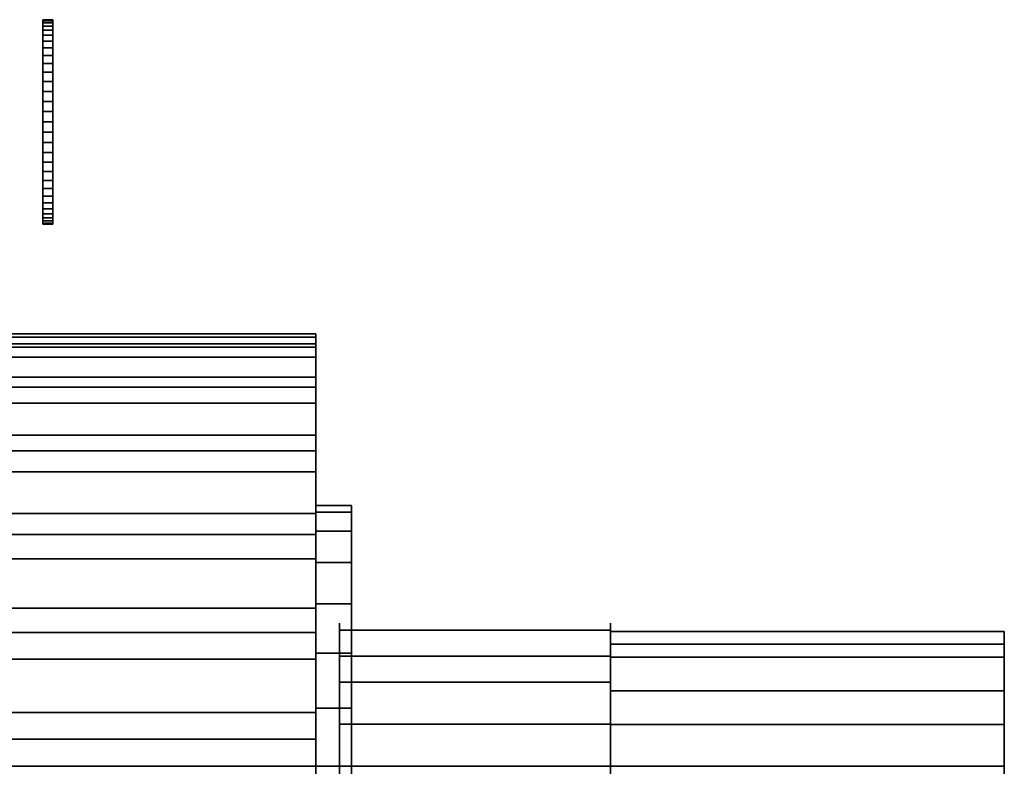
# Model space of a CAD drawing. Header units: inches. Extents: x -172 to 2825, y -1500 to 2400.
# Tile 47 of 47: x 1863 to 2825, y 1050 to 1780. Entities that reach past the tile are written whole.
import ezdxf

# ---------------------------------------------------------------- set-up
doc = ezdxf.new("R2010")
doc.units = ezdxf.units.IN
doc.layers.add('1', color=7, linetype='Continuous')

# ---------------------------------------------------------------- blocks, each defined once
blk = doc.blocks.new('UG_SURFACE_142')
at = {"layer": '1', "color": 160}
for points in [[(-158.989906, 172.961459, -24.049468), (-110.640354, 203.341499, -24.049468), (-56.74284, 222.201049, -24.049468), (248.606622, 30.33727, -24.049468)], [(248.606622, 30.33727, -24.049468), (-56.74284, 222.201049, -24.049468), (0, 228.594437, -24.049468), (56.74284, 222.201049, -24.049468)], [(248.606622, 30.33727, -24.049468), (56.74284, 222.201049, -24.049468), (110.640354, 203.341499, -24.049468)], [(110.640354, 203.341499, -24.049468), (158.989906, 172.961459, -24.049468), (199.367031, 132.584333, -24.049468)], [(199.367031, 132.584333, -24.049468), (229.747057, 84.234789, -24.049468), (248.606622, 30.33727, -24.049468), (110.640354, 203.341499, -24.049468)], [(248.606622, 30.33727, -24.049468), (-199.367031, 132.584333, -24.049468), (-158.989906, 172.961459, -24.049468)], [(248.606622, 30.33727, -24.049468), (-229.747057, 84.234789, -24.049468), (-199.367031, 132.584333, -24.049468)], [(248.606622, 30.33727, -24.049468), (-248.606622, 30.33727, -24.049468), (-229.747057, 84.234789, -24.049468)], [(248.606622, 30.33727, -24.049468), (-248.606622, -83.148405, -24.049468), (-254.999995, -26.405567, -24.049468), (-248.606622, 30.33727, -24.049468)], [(-248.606622, -83.148405, -24.049468), (248.606622, 30.33727, -24.049468), (254.999995, -26.405567, -24.049468), (248.606622, -83.148405, -24.049468)], [(-248.606622, -83.148405, -24.049468), (-110.640354, -256.15263, -24.049468), (-158.989906, -225.772589, -24.049468), (-199.367031, -185.395464, -24.049468)], [(-248.606622, -83.148405, -24.049468), (0, -281.405568, -24.049468), (-56.74284, -275.012195, -24.049468), (-110.640354, -256.15263, -24.049468)], [(-248.606622, -83.148405, -24.049468), (158.989906, -225.772589, -24.049468), (110.640354, -256.15263, -24.049468), (56.74284, -275.012195, -24.049468)], [(-248.606622, -83.148405, -24.049468), (248.606622, -83.148405, -24.049468), (229.747057, -137.04592, -24.049468)], [(56.74284, -275.012195, -24.049468), (0, -281.405568, -24.049468), (-248.606622, -83.148405, -24.049468)], [(229.747057, -137.04592, -24.049468), (199.367031, -185.395464, -24.049468), (158.989906, -225.772589, -24.049468), (-248.606622, -83.148405, -24.049468)], [(-199.367031, -185.395464, -24.049468), (-229.747057, -137.04592, -24.049468), (-248.606622, -83.148405, -24.049468)]]:
    blk.add_3dface(points, dxfattribs=at)
blk = doc.blocks.new('UG_SURFACE_143')
at = {"layer": '1', "color": 160}
for points in [[(-110.640354, 203.341499, -24.049468), (-110.640354, 203.341499, 10.950531), (-56.74284, 222.201049, 10.950531), (-56.74284, 222.201049, -24.049468)], [(-56.74284, 222.201049, -24.049468), (-56.74284, 222.201049, 10.950531), (0, 228.594437, 10.950531), (0, 228.594437, -24.049468)], [(0, 228.594437, -24.049468), (0, 228.594437, 10.950531), (56.74284, 222.201049, 10.950531), (56.74284, 222.201049, -24.049468)], [(56.74284, 222.201049, -24.049468), (56.74284, 222.201049, 10.950531), (110.640354, 203.341499, 10.950531), (110.640354, 203.341499, -24.049468)], [(-158.989906, 172.961459, -24.049468), (-158.989906, 172.961459, 10.950531), (-110.640354, 203.341499, 10.950531), (-110.640354, 203.341499, -24.049468)], [(110.640354, 203.341499, -24.049468), (110.640354, 203.341499, 10.950531), (158.989906, 172.961459, 10.950531), (158.989906, 172.961459, -24.049468)], [(-199.367031, 132.584333, -24.049468), (-199.367031, 132.584333, 10.950531), (-158.989906, 172.961459, 10.950531), (-158.989906, 172.961459, -24.049468)], [(158.989906, 172.961459, -24.049468), (158.989906, 172.961459, 10.950531), (199.367031, 132.584333, 10.950531), (199.367031, 132.584333, -24.049468)], [(-229.747057, 84.234789, -24.049468), (-229.747057, 84.234789, 10.950531), (-199.367031, 132.584333, 10.950531), (-199.367031, 132.584333, -24.049468)], [(199.367031, 132.584333, -24.049468), (199.367031, 132.584333, 10.950531), (229.747057, 84.234789, 10.950531), (229.747057, 84.234789, -24.049468)], [(-248.606622, 30.33727, -24.049468), (-248.606622, 30.33727, 10.950531), (-229.747057, 84.234789, 10.950531), (-229.747057, 84.234789, -24.049468)], [(229.747057, 84.234789, -24.049468), (229.747057, 84.234789, 10.950531), (248.606622, 30.33727, 10.950531), (248.606622, 30.33727, -24.049468)], [(-254.999995, -26.405567, -24.049468), (-254.999995, -26.405567, 10.950531), (-248.606622, 30.33727, 10.950531), (-248.606622, 30.33727, -24.049468)], [(248.606622, 30.33727, -24.049468), (248.606622, 30.33727, 10.950531), (254.999995, -26.405567, 10.950531), (254.999995, -26.405567, -24.049468)], [(-248.606622, -83.148405, -24.049468), (-248.606622, -83.148405, 10.950531), (-254.999995, -26.405567, 10.950531), (-254.999995, -26.405567, -24.049468)], [(254.999995, -26.405567, -24.049468), (254.999995, -26.405567, 10.950531), (248.606622, -83.148405, 10.950531), (248.606622, -83.148405, -24.049468)], [(-229.747057, -137.04592, -24.049468), (-229.747057, -137.04592, 10.950531), (-248.606622, -83.148405, 10.950531), (-248.606622, -83.148405, -24.049468)], [(248.606622, -83.148405, -24.049468), (248.606622, -83.148405, 10.950531), (229.747057, -137.04592, 10.950531), (229.747057, -137.04592, -24.049468)], [(-199.367031, -185.395464, -24.049468), (-199.367031, -185.395464, 10.950531), (-229.747057, -137.04592, 10.950531), (-229.747057, -137.04592, -24.049468)], [(229.747057, -137.04592, -24.049468), (229.747057, -137.04592, 10.950531), (199.367031, -185.395464, 10.950531), (199.367031, -185.395464, -24.049468)], [(-158.989906, -225.772589, -24.049468), (-158.989906, -225.772589, 10.950531), (-199.367031, -185.395464, 10.950531), (-199.367031, -185.395464, -24.049468)], [(199.367031, -185.395464, -24.049468), (199.367031, -185.395464, 10.950531), (158.989906, -225.772589, 10.950531), (158.989906, -225.772589, -24.049468)], [(-110.640354, -256.15263, -24.049468), (-110.640354, -256.15263, 10.950531), (-158.989906, -225.772589, 10.950531), (-158.989906, -225.772589, -24.049468)], [(158.989906, -225.772589, -24.049468), (158.989906, -225.772589, 10.950531), (110.640354, -256.15263, 10.950531), (110.640354, -256.15263, -24.049468)], [(-56.74284, -275.012195, -24.049468), (-56.74284, -275.012195, 10.950531), (-110.640354, -256.15263, 10.950531), (-110.640354, -256.15263, -24.049468)], [(110.640354, -256.15263, -24.049468), (110.640354, -256.15263, 10.950531), (56.74284, -275.012195, 10.950531), (56.74284, -275.012195, -24.049468)], [(0, -281.405568, -24.049468), (0, -281.405568, 10.950531), (-56.74284, -275.012195, 10.950531), (-56.74284, -275.012195, -24.049468)], [(56.74284, -275.012195, -24.049468), (56.74284, -275.012195, 10.950531), (0, -281.405568, 10.950531), (0, -281.405568, -24.049468)]]:
    blk.add_3dface(points, dxfattribs=at)
blk = doc.blocks.new('UG_SURFACE_144')
at = {"layer": '1', "color": 160}
for points in [[(-56.74284, 222.201049, 10.950531), (-110.640354, 203.341499, 10.950531), (-158.989906, 172.961459, 10.950531), (248.606622, 30.33727, 10.950531)], [(248.606622, 30.33727, 10.950531), (56.74284, 222.201049, 10.950531), (0, 228.594437, 10.950531), (-56.74284, 222.201049, 10.950531)], [(110.640354, 203.341499, 10.950531), (56.74284, 222.201049, 10.950531), (248.606622, 30.33727, 10.950531)], [(110.640354, 203.341499, 10.950531), (248.606622, 30.33727, 10.950531), (229.747057, 84.234789, 10.950531)], [(229.747057, 84.234789, 10.950531), (199.367031, 132.584333, 10.950531), (158.989906, 172.961459, 10.950531), (110.640354, 203.341499, 10.950531)], [(158.989906, -225.772589, 10.950531), (-158.989906, 172.961459, 10.950531), (-199.367031, 132.584333, 10.950531)], [(-158.989906, 172.961459, 10.950531), (229.747057, -137.04592, 10.950531), (248.606622, -83.148405, 10.950531)], [(-158.989906, 172.961459, 10.950531), (158.989906, -225.772589, 10.950531), (199.367031, -185.395464, 10.950531), (229.747057, -137.04592, 10.950531)], [(248.606622, -83.148405, 10.950531), (254.999995, -26.405567, 10.950531), (248.606622, 30.33727, 10.950531), (-158.989906, 172.961459, 10.950531)], [(-199.367031, 132.584333, 10.950531), (-229.747057, 84.234789, 10.950531), (-248.606622, 30.33727, 10.950531), (158.989906, -225.772589, 10.950531)], [(158.989906, -225.772589, 10.950531), (-248.606622, 30.33727, 10.950531), (-254.999995, -26.405567, 10.950531), (-248.606622, -83.148405, 10.950531)], [(-248.606622, -83.148405, 10.950531), (-56.74284, -275.012195, 10.950531), (0, -281.405568, 10.950531), (56.74284, -275.012195, 10.950531)], [(-56.74284, -275.012195, 10.950531), (-248.606622, -83.148405, 10.950531), (-229.747057, -137.04592, 10.950531), (-199.367031, -185.395464, 10.950531)], [(56.74284, -275.012195, 10.950531), (110.640354, -256.15263, 10.950531), (158.989906, -225.772589, 10.950531), (-248.606622, -83.148405, 10.950531)], [(-199.367031, -185.395464, 10.950531), (-158.989906, -225.772589, 10.950531), (-110.640354, -256.15263, 10.950531), (-56.74284, -275.012195, 10.950531)]]:
    blk.add_3dface(points, dxfattribs=at)
blk = doc.blocks.new('3G_120092F_TCG_2224_3G_120_R39')
at = {"layer": '1', "color": 160, "extrusion": (4.50778e-32, 2.99325e-16, -1)}
for centre in [(0, -26.405567, 24.049469), (0, -26.405567, -10.950531)]:
    blk.add_circle(centre, 255, dxfattribs=at)
for name in ['UG_SURFACE_142', 'UG_SURFACE_143', 'UG_SURFACE_144']:
    blk.add_blockref(name, (0, 0))
blk = doc.blocks.new('UG_SURFACE_156')
at = {"layer": '1', "color": 252}
for points in [[(-327.597827, -24.729578, 40.7492), (-327.597827, -48.681356, 73.715992), (57.402082, -48.681356, 73.715992), (57.402082, -24.729578, 40.7492)], [(57.402082, -24.729578, -40.7492), (57.402082, -48.681356, -73.715992), (-327.597827, -48.681356, -73.715992), (-327.597827, -24.729578, -40.7492)], [(-327.597827, -24.729578, -40.7492), (-327.597827, -24.729578), (57.402082, -24.729578), (57.402082, -24.729578, -40.7492)], [(57.402082, -24.729578, 40.7492), (57.402082, -24.729578), (-327.597827, -24.729578), (-327.597827, -24.729578, 40.7492)], [(-327.597827, -72.633132, -106.682792), (-327.597827, -48.681356, -73.715992), (57.402082, -48.681356, -73.715992), (57.402082, -72.633132, -106.682792)], [(57.402082, -72.633132, 106.682792), (57.402082, -48.681356, 73.715992), (-327.597827, -48.681356, 73.715992), (-327.597827, -72.633132, 106.682792)], [(-327.597827, -72.633132, 106.682792), (-327.597827, -111.387931, 119.274989), (57.402082, -111.387931, 119.274989), (57.402082, -72.633132, 106.682792)], [(57.402082, -72.633132, -106.682792), (57.402082, -111.387931, -119.274989), (-327.597827, -111.387931, -119.274989), (-327.597827, -72.633132, -106.682792)], [(-327.597827, -150.142714, -131.867185), (-327.597827, -111.387931, -119.274989), (57.402082, -111.387931, -119.274989), (57.402082, -150.142714, -131.867185)], [(57.402082, -150.142714, 131.867185), (57.402082, -111.387931, 119.274989), (-327.597827, -111.387931, 119.274989), (-327.597827, -150.142714, 131.867185)], [(-327.597827, -150.142714, 131.867185), (-327.597827, -188.897505, 119.274989), (57.402082, -188.897505, 119.274989), (57.402082, -150.142714, 131.867185)], [(57.402082, -150.142714, -131.867185), (57.402082, -188.897505, -119.274989), (-327.597827, -188.897505, -119.274989), (-327.597827, -150.142714, -131.867185)], [(-327.597827, -227.652311, -106.682792), (-327.597827, -188.897505, -119.274989), (57.402082, -188.897505, -119.274989), (57.402082, -227.652311, -106.682792)], [(57.402082, -227.652311, 106.682792), (57.402082, -188.897505, 119.274989), (-327.597827, -188.897505, 119.274989), (-327.597827, -227.652311, 106.682792)], [(-327.597827, -227.652311, 106.682792), (-327.597827, -251.60408, 73.715992), (57.402082, -251.60408, 73.715992), (57.402082, -227.652311, 106.682792)], [(57.402082, -227.652311, -106.682792), (57.402082, -251.60408, -73.715992), (-327.597827, -251.60408, -73.715992), (-327.597827, -227.652311, -106.682792)], [(-327.597827, -275.555849, -40.7492), (-327.597827, -251.60408, -73.715992), (57.402082, -251.60408, -73.715992), (57.402082, -275.555849, -40.7492)], [(57.402082, -275.555849, 40.7492), (57.402082, -251.60408, 73.715992), (-327.597827, -251.60408, 73.715992), (-327.597827, -275.555849, 40.7492)], [(-327.597827, -275.555849, 40.7492), (-327.597827, -275.555849), (57.402082, -275.555849), (57.402082, -275.555849, 40.7492)], [(57.402082, -275.555849, -40.7492), (57.402082, -275.555849), (-327.597827, -275.555849), (-327.597827, -275.555849, -40.7492)]]:
    blk.add_3dface(points, dxfattribs=at)
blk = doc.blocks.new('UG_SURFACE_157')
at = {"layer": '1', "color": 252}
for points in [[(57.402082, -227.652311, 106.682792), (57.402082, -24.729578, -40.7492), (57.402082, -24.729578, 40.7492)], [(57.402082, -227.652311, 106.682792), (57.402082, -72.633132, -106.682792), (57.402082, -24.729578, -40.7492)], [(57.402082, -24.729578, 40.7492), (57.402082, -72.633132, 106.682792), (57.402082, -150.142714, 131.867185), (57.402082, -227.652311, 106.682792)], [(57.402082, -72.633132, -106.682792), (57.402082, -275.555849, 40.7492), (57.402082, -275.555849, -40.7492)], [(57.402082, -72.633132, -106.682792), (57.402082, -227.652311, 106.682792), (57.402082, -275.555849, 40.7492)], [(57.402082, -275.555849, -40.7492), (57.402082, -227.652311, -106.682792), (57.402082, -150.142714, -131.867185), (57.402082, -72.633132, -106.682792)]]:
    blk.add_3dface(points, dxfattribs=at)
blk = doc.blocks.new('UG_SURFACE_158')
at = {"layer": '1', "color": 252}
for points in [[(-327.597886, -193.405092, 133.14791), (-327.597886, -106.880337, -133.14791), (-327.597886, -36.88034, -82.289934), (-327.597886, -10.142719)], [(-327.597886, -10.142719), (-327.597886, -36.88034, 82.289934), (-327.597886, -106.880337, 133.14791), (-327.597886, -193.405092, 133.14791)], [(-327.597886, -106.880337, -133.14791), (-327.597886, -193.405092, 133.14791), (-327.597886, -263.405085, 82.289934), (-327.597886, -290.142715)], [(-327.597886, -290.142715), (-327.597886, -263.405085, -82.289934), (-327.597886, -193.405092, -133.14791), (-327.597886, -106.880337, -133.14791)]]:
    blk.add_3dface(points, dxfattribs=at)
blk = doc.blocks.new('UG_SURFACE_159')
at = {"layer": '1', "color": 252}
for points in [[(-592.597902, -193.405092, 133.14791), (-592.597902, -106.880337, 133.14791), (-592.597902, -36.88034, 82.289934), (-592.597902, -10.142719)], [(-592.597902, -10.142719), (-592.597902, -36.88034, -82.289934), (-592.597902, -106.880337, -133.14791), (-592.597902, -193.405092, 133.14791)], [(-592.597902, -106.880337, -133.14791), (-592.597902, -193.405092, -133.14791), (-592.597902, -263.405085, -82.289934), (-592.597902, -290.142715)], [(-592.597902, -290.142715), (-592.597902, -263.405085, 82.289934), (-592.597902, -193.405092, 133.14791), (-592.597902, -106.880337, -133.14791)]]:
    blk.add_3dface(points, dxfattribs=at)
blk = doc.blocks.new('UG_SURFACE_160')
at = {"layer": '1', "color": 252}
for points in [[(-327.597827, -275.555849, -40.7492), (-327.597827, -24.729578, -40.7492), (-327.597827, -72.633132, -106.682792)], [(-327.597827, -24.729578, 40.7492), (-327.597827, -275.555849, -40.7492), (-327.597827, -275.555849, 40.7492)], [(-327.597827, -275.555849, -40.7492), (-327.597827, -24.729578, 40.7492), (-327.597827, -24.729578, -40.7492)], [(-327.597827, -150.142714, 131.867185), (-327.597827, -72.633132, 106.682792), (-327.597827, -24.729578, 40.7492), (-327.597827, -275.555849, 40.7492)], [(-327.597827, -72.633132, -106.682792), (-327.597827, -150.142714, -131.867185), (-327.597827, -227.652311, -106.682792), (-327.597827, -275.555849, -40.7492)], [(-327.597827, -275.555849, 40.7492), (-327.597827, -227.652311, 106.682792), (-327.597827, -150.142714, 131.867185)]]:
    blk.add_3dface(points, dxfattribs=at)
blk = doc.blocks.new('UG_SURFACE_161')
at = {"layer": '1', "color": 252}
for points in [[(-327.597886, -10.142719), (-327.597886, -23.511531, -41.144967), (-592.597902, -23.511531, -41.144967), (-592.597902, -10.142719)], [(-592.597902, -10.142719), (-592.597902, -23.511531, 41.144967), (-327.597886, -23.511531, 41.144967), (-327.597886, -10.142719)], [(-327.597886, -36.88034, 82.289934), (-327.597886, -23.511531, 41.144967), (-592.597902, -23.511531, 41.144967), (-592.597902, -36.88034, 82.289934)], [(-592.597902, -36.88034, -82.289934), (-592.597902, -23.511531, -41.144967), (-327.597886, -23.511531, -41.144967), (-327.597886, -36.88034, -82.289934)], [(-327.597886, -36.88034, -82.289934), (-327.597886, -71.880341, -107.718922), (-592.597902, -71.880341, -107.718922), (-592.597902, -36.88034, -82.289934)], [(-592.597902, -36.88034, 82.289934), (-592.597902, -71.880341, 107.718922), (-327.597886, -71.880341, 107.718922), (-327.597886, -36.88034, 82.289934)], [(-327.597886, -106.880337, 133.14791), (-327.597886, -71.880341, 107.718922), (-592.597902, -71.880341, 107.718922), (-592.597902, -106.880337, 133.14791)], [(-592.597902, -106.880337, -133.14791), (-592.597902, -71.880341, -107.718922), (-327.597886, -71.880341, -107.718922), (-327.597886, -106.880337, -133.14791)], [(-327.597886, -106.880337, -133.14791), (-327.597886, -150.142714, -133.14791), (-592.597902, -150.142714, -133.14791), (-592.597902, -106.880337, -133.14791)], [(-592.597902, -106.880337, 133.14791), (-592.597902, -150.142714, 133.14791), (-327.597886, -150.142714, 133.14791), (-327.597886, -106.880337, 133.14791)], [(-327.597886, -193.405092, 133.14791), (-327.597886, -150.142714, 133.14791), (-592.597902, -150.142714, 133.14791), (-592.597902, -193.405092, 133.14791)], [(-592.597902, -193.405092, -133.14791), (-592.597902, -150.142714, -133.14791), (-327.597886, -150.142714, -133.14791), (-327.597886, -193.405092, -133.14791)], [(-327.597886, -193.405092, -133.14791), (-327.597886, -228.405103, -107.718922), (-592.597902, -228.405103, -107.718922), (-592.597902, -193.405092, -133.14791)], [(-592.597902, -193.405092, 133.14791), (-592.597902, -228.405103, 107.718922), (-327.597886, -228.405103, 107.718922), (-327.597886, -193.405092, 133.14791)], [(-327.597886, -263.405085, 82.289934), (-327.597886, -228.405103, 107.718922), (-592.597902, -228.405103, 107.718922), (-592.597902, -263.405085, 82.289934)], [(-592.597902, -263.405085, -82.289934), (-592.597902, -228.405103, -107.718922), (-327.597886, -228.405103, -107.718922), (-327.597886, -263.405085, -82.289934)], [(-327.597886, -263.405085, -82.289934), (-327.597886, -276.7739, -41.144967), (-592.597902, -276.7739, -41.144967), (-592.597902, -263.405085, -82.289934)], [(-592.597902, -263.405085, 82.289934), (-592.597902, -276.7739, 41.144967), (-327.597886, -276.7739, 41.144967), (-327.597886, -263.405085, 82.289934)], [(-327.597886, -290.142715), (-327.597886, -276.7739, 41.144967), (-592.597902, -276.7739, 41.144967), (-592.597902, -290.142715)], [(-592.597902, -290.142715), (-592.597902, -276.7739, -41.144967), (-327.597886, -276.7739, -41.144967), (-327.597886, -290.142715)]]:
    blk.add_3dface(points, dxfattribs=at)
blk = doc.blocks.new('1278936_PINION_SV_105_IPAR_R35')
at = {"layer": '1', "color": 252, "extrusion": (-1, 0, 0)}
for centre in [(150.14272, 0, 592.59789), (150.14272, 0, 327.59789)]:
    blk.add_circle(centre, 140, dxfattribs=at)
at = {"layer": '1', "color": 252, "extrusion": (1, 0, 1.17145e-15)}
for centre in [(-150.14272, 0, -327.59782), (-150.14272, 0, 57.40208)]:
    blk.add_circle(centre, 131.86718, dxfattribs=at)
for name in ['UG_SURFACE_159', 'UG_SURFACE_161', 'UG_SURFACE_158', 'UG_SURFACE_156', 'UG_SURFACE_160', 'UG_SURFACE_157']:
    blk.add_blockref(name, (0, 0))
blk = doc.blocks.new('PAAJ001493_SHAFT_ASSEMBLY_IASS')
at = {"layer": '1', "color": 172, "extrusion": (0, 1, 0), "rotation": 180}
blk.add_blockref('1278936_PINION_SV_105_IPAR_R35', (-1692.411488, -150.142703, -138.041173), dxfattribs=at)
blk = doc.blocks.new('UG_SURFACE_356')
at = {"layer": '1', "color": 160}
for points in [[(-102.796398, 390.564859, 105.19582), (-102.796398, 403.854191), (-102.796398, 390.564859, -105.19582), (-102.796398, -412.441283, 155.716687)], [(-102.796398, -412.441283, 155.716687), (-102.796398, 351.531893, 203.781798), (-102.796398, 390.564859, 105.19582)], [(-102.796398, -412.441283, 155.716687), (-102.796398, 390.564859, -105.19582), (-102.796398, 351.531893, -203.781798), (-102.796398, 289.207906, -289.563417)], [(-102.796398, 351.531893, 203.781798), (-102.796398, -98.408118, 415.507495), (-102.796398, 7.41457, 422.165304)], [(-102.796398, 351.531893, 203.781798), (-102.796398, -361.360013, 248.633161), (-102.796398, -288.776159, 325.927109)], [(-102.796398, -288.776159, 325.927109), (-102.796398, -199.25046, 382.741839), (-102.796398, -98.408118, 415.507495), (-102.796398, 351.531893, 203.781798)], [(-102.796398, 351.531893, 203.781798), (-102.796398, -412.441283, 155.716687), (-102.796398, -361.360013, 248.633161)], [(-102.796398, 207.508907, 357.150704), (-102.796398, 289.207906, 289.563417), (-102.796398, 351.531893, 203.781798), (-102.796398, 7.41457, 422.165304)], [(-102.796398, 289.207906, -289.563417), (-102.796398, -361.360013, -248.633161), (-102.796398, -412.441283, -155.716687), (-102.796398, -438.810349, -53.015959)], [(-102.796398, -438.810349, -53.015959), (-102.796398, -438.810349, 53.015959), (-102.796398, 289.207906, -289.563417)], [(-102.796398, -361.360013, -248.633161), (-102.796398, 289.207906, -289.563417), (-102.796398, 207.508907, -357.150704)], [(-102.796398, -438.810349, 53.015959), (-102.796398, -412.441283, 155.716687), (-102.796398, 289.207906, -289.563417)], [(-102.796398, 7.41457, 422.165304), (-102.796398, 111.568369, 402.296901), (-102.796398, 207.508907, 357.150704)], [(-102.796398, -361.360013, -248.633161), (-102.796398, 207.508907, -357.150704), (-102.796398, 111.568369, -402.296901), (-102.796398, 7.41457, -422.165304)], [(-102.796398, -361.360013, -248.633161), (-102.796398, 7.41457, -422.165304), (-102.796398, -98.408118, -415.507495)], [(-102.796398, -98.408118, -415.507495), (-102.796398, -199.25046, -382.741839), (-102.796398, -288.776159, -325.927109), (-102.796398, -361.360013, -248.633161)]]:
    blk.add_3dface(points, dxfattribs=at)
blk = doc.blocks.new('UG_SURFACE_357')
at = {"layer": '1', "color": 160}
for points in [[(209.203601, -412.441283, 155.716687), (209.203601, 390.564859, -105.19582), (209.203601, 403.854191), (209.203601, 390.564859, 105.19582)], [(209.203601, 390.564859, 105.19582), (209.203601, 351.531893, 203.781798), (209.203601, -412.441283, 155.716687)], [(209.203601, 289.207906, -289.563417), (209.203601, 351.531893, -203.781798), (209.203601, 390.564859, -105.19582), (209.203601, -412.441283, 155.716687)], [(209.203601, 351.531893, 203.781798), (209.203601, -98.408118, 415.507495), (209.203601, -199.25046, 382.741839)], [(209.203601, 351.531893, 203.781798), (209.203601, 7.41457, 422.165304), (209.203601, -98.408118, 415.507495)], [(209.203601, 7.41457, 422.165304), (209.203601, 351.531893, 203.781798), (209.203601, 289.207906, 289.563417)], [(209.203601, -199.25046, 382.741839), (209.203601, -288.776159, 325.927109), (209.203601, -361.360013, 248.633161), (209.203601, 351.531893, 203.781798)], [(209.203601, -361.360013, 248.633161), (209.203601, -412.441283, 155.716687), (209.203601, 351.531893, 203.781798)], [(209.203601, 289.207906, -289.563417), (209.203601, -288.776159, -325.927109), (209.203601, -199.25046, -382.741839), (209.203601, -98.408118, -415.507495)], [(209.203601, 289.207906, -289.563417), (209.203601, -438.810349, -53.015959), (209.203601, -412.441283, -155.716687), (209.203601, -361.360013, -248.633161)], [(209.203601, -98.408118, -415.507495), (209.203601, 7.41457, -422.165304), (209.203601, 289.207906, -289.563417)], [(209.203601, 289.207906, -289.563417), (209.203601, -438.810349, 53.015959), (209.203601, -438.810349, -53.015959)], [(209.203601, 289.207906, 289.563417), (209.203601, 207.508907, 357.150704), (209.203601, 111.568369, 402.296901), (209.203601, 7.41457, 422.165304)], [(209.203601, -361.360013, -248.633161), (209.203601, -288.776159, -325.927109), (209.203601, 289.207906, -289.563417)], [(209.203601, 289.207906, -289.563417), (209.203601, -412.441283, 155.716687), (209.203601, -438.810349, 53.015959)], [(209.203601, 7.41457, -422.165304), (209.203601, 111.568369, -402.296901), (209.203601, 207.508907, -357.150704), (209.203601, 289.207906, -289.563417)]]:
    blk.add_3dface(points, dxfattribs=at)
blk = doc.blocks.new('UG_SURFACE_358')
at = {"layer": '1', "color": 160}
for points in [[(-102.796398, 403.854191), (-102.796398, 400.538415, 26.246957), (209.203601, 400.538415, 26.246957), (209.203601, 403.854191)], [(209.203601, 403.854191), (209.203601, 393.880606, -78.948863), (-102.796398, 393.880606, -78.948863), (-102.796398, 403.854191)], [(209.203601, 390.564859, 105.19582), (209.203601, 400.538415, 26.246957), (-102.796398, 400.538415, 26.246957), (-102.796398, 390.564859, 105.19582)], [(-102.796398, 390.564859, -105.19582), (-102.796398, 393.880606, -78.948863), (209.203601, 393.880606, -78.948863), (209.203601, 390.564859, -105.19582)], [(-102.796398, 390.564859, 105.19582), (-102.796398, 380.825907, 129.793584), (209.203601, 380.825907, 129.793584), (209.203601, 390.564859, 105.19582)], [(209.203601, 390.564859, -105.19582), (209.203601, 361.270845, -179.184034), (-102.796398, 361.270845, -179.184034), (-102.796398, 390.564859, -105.19582)], [(209.203601, 351.531893, 203.781798), (209.203601, 380.825907, 129.793584), (-102.796398, 380.825907, 129.793584), (-102.796398, 351.531893, 203.781798)], [(-102.796398, 351.531893, -203.781798), (-102.796398, 361.270845, -179.184034), (209.203601, 361.270845, -179.184034), (209.203601, 351.531893, -203.781798)], [(-102.796398, 351.531893, 203.781798), (-102.796398, 335.981727, 225.184813), (209.203601, 335.981727, 225.184813), (209.203601, 351.531893, 203.781798)], [(209.203601, 351.531893, -203.781798), (209.203601, 304.758102, -268.160433), (-102.796398, 304.758102, -268.160433), (-102.796398, 351.531893, -203.781798)], [(209.203601, 289.207906, 289.563417), (209.203601, 335.981727, 225.184813), (-102.796398, 335.981727, 225.184813), (-102.796398, 289.207906, 289.563417)], [(-102.796398, 289.207906, -289.563417), (-102.796398, 304.758102, -268.160433), (209.203601, 304.758102, -268.160433), (209.203601, 289.207906, -289.563417)], [(-102.796398, 289.207906, 289.563417), (-102.796398, 268.823534, 306.426853), (209.203601, 268.823534, 306.426853), (209.203601, 289.207906, 289.563417)], [(209.203601, 289.207906, -289.563417), (209.203601, 227.893278, -340.287298), (-102.796398, 227.893278, -340.287298), (-102.796398, 289.207906, -289.563417)], [(209.203601, 207.508907, 357.150704), (209.203601, 268.823534, 306.426853), (-102.796398, 268.823534, 306.426853), (-102.796398, 207.508907, 357.150704)], [(-102.796398, 207.508907, -357.150704), (-102.796398, 227.893278, -340.287298), (209.203601, 227.893278, -340.287298), (209.203601, 207.508907, -357.150704)], [(-102.796398, 207.508907, 357.150704), (-102.796398, 183.571205, 368.414938), (209.203601, 183.571205, 368.414938), (209.203601, 207.508907, 357.150704)], [(209.203601, 207.508907, -357.150704), (209.203601, 135.506079, -391.032666), (-102.796398, 135.506079, -391.032666), (-102.796398, 207.508907, -357.150704)], [(209.203601, 111.568369, 402.296901), (209.203601, 183.571205, 368.414938), (-102.796398, 183.571205, 368.414938), (-102.796398, 111.568369, 402.296901)], [(-102.796398, 111.568369, -402.296901), (-102.796398, 135.506079, -391.032666), (209.203601, 135.506079, -391.032666), (209.203601, 111.568369, -402.296901)], [(-102.796398, 111.568369, 402.296901), (-102.796398, 85.5814, 407.254189), (209.203601, 85.5814, 407.254189), (209.203601, 111.568369, 402.296901)], [(209.203601, 111.568369, -402.296901), (209.203601, 33.401538, -417.208016), (-102.796398, 33.401538, -417.208016), (-102.796398, 111.568369, -402.296901)], [(209.203601, 7.41457, 422.165304), (209.203601, 85.5814, 407.254189), (-102.796398, 85.5814, 407.254189), (-102.796398, 7.41457, 422.165304)], [(-102.796398, 7.41457, -422.165304), (-102.796398, 33.401538, -417.208016), (209.203601, 33.401538, -417.208016), (209.203601, 7.41457, -422.165304)], [(-102.796398, 7.41457, 422.165304), (-102.796398, -18.988794, 420.504153), (209.203601, -18.988794, 420.504153), (209.203601, 7.41457, 422.165304)], [(209.203601, 7.41457, -422.165304), (209.203601, -72.00475, -417.168677), (-102.796398, -72.00475, -417.168677), (-102.796398, 7.41457, -422.165304)], [(209.203601, -98.408118, 415.507495), (209.203601, -18.988794, 420.504153), (-102.796398, -18.988794, 420.504153), (-102.796398, -98.408118, 415.507495)], [(-102.796398, -98.408118, -415.507495), (-102.796398, -72.00475, -417.168677), (209.203601, -72.00475, -417.168677), (209.203601, -98.408118, -415.507495)], [(-102.796398, -98.408118, 415.507495), (-102.796398, -123.568855, 407.332301), (209.203601, -123.568855, 407.332301), (209.203601, -98.408118, 415.507495)], [(209.203601, -98.408118, -415.507495), (209.203601, -174.089715, -390.917063), (-102.796398, -174.089715, -390.917063), (-102.796398, -98.408118, -415.507495)], [(209.203601, -199.25046, 382.741839), (209.203601, -123.568855, 407.332301), (-102.796398, -123.568855, 407.332301), (-102.796398, -199.25046, 382.741839)], [(-102.796398, -199.25046, -382.741839), (-102.796398, -174.089715, -390.917063), (209.203601, -174.089715, -390.917063), (209.203601, -199.25046, -382.741839)], [(-102.796398, -199.25046, 382.741839), (-102.796398, -221.587628, 368.566245), (209.203601, -221.587628, 368.566245), (209.203601, -199.25046, 382.741839)], [(209.203601, -199.25046, -382.741839), (209.203601, -266.438991, -340.102702), (-102.796398, -266.438991, -340.102702), (-102.796398, -199.25046, -382.741839)], [(209.203601, -288.776159, 325.927109), (209.203601, -221.587628, 368.566245), (-102.796398, -221.587628, 368.566245), (-102.796398, -288.776159, 325.927109)], [(-102.796398, -288.776159, -325.927109), (-102.796398, -266.438991, -340.102702), (209.203601, -266.438991, -340.102702), (209.203601, -288.776159, -325.927109)], [(-102.796398, -288.776159, 325.927109), (-102.796398, -306.886256, 306.641817), (209.203601, -306.886256, 306.641817), (209.203601, -288.776159, 325.927109)], [(209.203601, -288.776159, -325.927109), (209.203601, -343.249917, -267.918438), (-102.796398, -343.249917, -267.918438), (-102.796398, -288.776159, -325.927109)], [(209.203601, -361.360013, 248.633161), (209.203601, -306.886256, 306.641817), (-102.796398, -306.886256, 306.641817), (-102.796398, -361.360013, 248.633161)], [(-102.796398, -361.360013, -248.633161), (-102.796398, -343.249917, -267.918438), (209.203601, -343.249917, -267.918438), (209.203601, -361.360013, -248.633161)], [(-102.796398, -361.360013, 248.633161), (-102.796398, -374.105066, 225.449964), (209.203601, -374.105066, 225.449964), (209.203601, -361.360013, 248.633161)], [(209.203601, -361.360013, -248.633161), (209.203601, -399.696201, -178.899884), (-102.796398, -399.696201, -178.899884), (-102.796398, -361.360013, -248.633161)], [(209.203601, -412.441283, 155.716687), (209.203601, -374.105066, 225.449964), (-102.796398, -374.105066, 225.449964), (-102.796398, -412.441283, 155.716687)], [(-102.796398, -412.441283, -155.716687), (-102.796398, -399.696201, -178.899884), (209.203601, -399.696201, -178.899884), (209.203601, -412.441283, -155.716687)], [(-102.796398, -412.441283, 155.716687), (-102.796398, -419.020504, 130.092263), (209.203601, -419.020504, 130.092263), (209.203601, -412.441283, 155.716687)], [(209.203601, -412.441283, -155.716687), (209.203601, -432.231098, -78.640379), (-102.796398, -432.231098, -78.640379), (-102.796398, -412.441283, -155.716687)], [(209.203601, -438.810349, 53.015959), (209.203601, -419.020504, 130.092263), (-102.796398, -419.020504, 130.092263), (-102.796398, -438.810349, 53.015959)], [(-102.796398, -438.810349, -53.015959), (-102.796398, -432.231098, -78.640379), (209.203601, -432.231098, -78.640379), (209.203601, -438.810349, -53.015959)], [(-102.796398, -438.810349, 53.015959), (-102.796398, -438.810349, 26.56039), (209.203601, -438.810349, 26.56039), (209.203601, -438.810349, 53.015959)], [(209.203601, -438.810349, -53.015959), (209.203601, -438.810349, 26.56039), (-102.796398, -438.810349, 26.56039), (-102.796398, -438.810349, -53.015959)]]:
    blk.add_3dface(points, dxfattribs=at)
blk = doc.blocks.new('3G_120292E_TCG_2483_3G_120_R25')
at = {"layer": '1', "color": 160, "extrusion": (1, 0, 0)}
for centre in [(-19.14582, 0, -102.7964), (-19.14582, 0, 209.20361)]:
    blk.add_circle(centre, 423, dxfattribs=at)
for name in ['UG_SURFACE_356', 'UG_SURFACE_358', 'UG_SURFACE_357']:
    blk.add_blockref(name, (0, 0))
blk = doc.blocks.new('UG_SURFACE_397')
at = {"layer": '1', "color": 160}
for points in [[(-44.039413, 89.780457), (-25.065253, 96.807711), (-5.064917, 99.87165)], [(-5.064917, 99.87165), (15.142778, 98.84683), (34.730524, 93.775213), (-44.039413, 89.780457)], [(34.730524, 93.775213), (-99.486932, 10.116832), (-95.413923, 29.936312)], [(34.730524, 93.775213), (-95.413923, -29.936312), (-99.486932, -10.116832), (-99.486932, 10.116832)], [(34.730524, 93.775213), (-95.413923, 29.936312), (-87.434664, 48.530195), (-75.875811, 65.137245)], [(-95.413923, -29.936312), (34.730524, 93.775213), (52.896403, 84.864423)], [(34.730524, 93.775213), (-75.875811, 65.137245), (-61.210599, 79.077572), (-44.039413, 89.780457)], [(52.896403, 84.864423), (68.896689, 72.479278), (82.076341, 57.12682), (-95.413923, -29.936312)], [(82.076341, 57.12682), (91.895781, 39.435584), (97.952992, 20.129852), (-95.413923, -29.936312)], [(-87.434664, -48.530195), (-95.413923, -29.936312), (97.952992, 20.129852)], [(-87.434664, -48.530195), (97.952992, 20.129852), (100.000001, 0), (97.952992, -20.129852)], [(-87.434664, -48.530195), (97.952992, -20.129852), (91.895781, -39.435584)], [(-87.434664, -48.530195), (91.895781, -39.435584), (82.076341, -57.12682)], [(-87.434664, -48.530195), (-25.065253, -96.807711), (-44.039413, -89.780457)], [(-87.434664, -48.530195), (52.896403, -84.864423), (34.730524, -93.775213), (15.142778, -98.84683)], [(15.142778, -98.84683), (-5.064917, -99.87165), (-25.065253, -96.807711), (-87.434664, -48.530195)], [(82.076341, -57.12682), (68.896689, -72.479278), (52.896403, -84.864423), (-87.434664, -48.530195)], [(-44.039413, -89.780457), (-61.210599, -79.077572), (-75.875811, -65.137245), (-87.434664, -48.530195)]]:
    blk.add_3dface(points, dxfattribs=at)
blk = doc.blocks.new('UG_SURFACE_398')
at = {"layer": '1', "color": 160}
for points in [[(-95.413923, -29.936312, 10), (-5.064917, 99.87165, 10), (-25.065253, 96.807711, 10), (-44.039413, 89.780457, 10)], [(-95.413923, -29.936312, 10), (34.730524, 93.775213, 10), (15.142778, 98.84683, 10), (-5.064917, 99.87165, 10)], [(68.896689, 72.479278, 10), (52.896403, 84.864423, 10), (34.730524, 93.775213, 10), (-95.413923, -29.936312, 10)], [(-95.413923, -29.936312, 10), (-44.039413, 89.780457, 10), (-61.210599, 79.077572, 10), (-75.875811, 65.137245, 10)], [(-95.413923, -29.936312, 10), (82.076341, 57.12682, 10), (68.896689, 72.479278, 10)], [(-95.413923, -29.936312, 10), (-75.875811, 65.137245, 10), (-87.434664, 48.530195, 10), (-95.413923, 29.936312, 10)], [(-95.413923, -29.936312, 10), (97.952992, 20.129852, 10), (91.895781, 39.435584, 10), (82.076341, 57.12682, 10)], [(-95.413923, 29.936312, 10), (-99.486932, 10.116832, 10), (-99.486932, -10.116832, 10), (-95.413923, -29.936312, 10)], [(97.952992, 20.129852, 10), (-95.413923, -29.936312, 10), (-87.434664, -48.530195, 10)], [(97.952992, -20.129852, 10), (100.000001, 0, 10), (97.952992, 20.129852, 10), (-87.434664, -48.530195, 10)], [(82.076341, -57.12682, 10), (91.895781, -39.435584, 10), (97.952992, -20.129852, 10), (-87.434664, -48.530195, 10)], [(-87.434664, -48.530195, 10), (68.896689, -72.479278, 10), (82.076341, -57.12682, 10)], [(-87.434664, -48.530195, 10), (52.896403, -84.864423, 10), (68.896689, -72.479278, 10)], [(52.896403, -84.864423, 10), (-87.434664, -48.530195, 10), (-75.875811, -65.137245, 10), (-61.210599, -79.077572, 10)], [(-61.210599, -79.077572, 10), (-44.039413, -89.780457, 10), (-25.065253, -96.807711, 10), (52.896403, -84.864423, 10)], [(52.896403, -84.864423, 10), (-25.065253, -96.807711, 10), (-5.064917, -99.87165, 10)], [(-5.064917, -99.87165, 10), (15.142778, -98.84683, 10), (34.730524, -93.775213, 10), (52.896403, -84.864423, 10)]]:
    blk.add_3dface(points, dxfattribs=at)
blk = doc.blocks.new('UG_SURFACE_399')
at = {"layer": '1', "color": 160}
for points in [[(-25.065253, 96.807711, 10), (-25.065253, 96.807711), (-44.039413, 89.780457), (-44.039413, 89.780457, 10)], [(-5.064917, 99.87165, 10), (-5.064917, 99.87165), (-25.065253, 96.807711), (-25.065253, 96.807711, 10)], [(15.142778, 98.84683, 10), (15.142778, 98.84683), (-5.064917, 99.87165), (-5.064917, 99.87165, 10)], [(34.730524, 93.775213, 10), (34.730524, 93.775213), (15.142778, 98.84683), (15.142778, 98.84683, 10)], [(-44.039413, 89.780457, 10), (-44.039413, 89.780457), (-61.210599, 79.077572), (-61.210599, 79.077572, 10)], [(52.896403, 84.864423, 10), (52.896403, 84.864423), (34.730524, 93.775213), (34.730524, 93.775213, 10)], [(-61.210599, 79.077572, 10), (-61.210599, 79.077572), (-75.875811, 65.137245), (-75.875811, 65.137245, 10)], [(68.896689, 72.479278, 10), (68.896689, 72.479278), (52.896403, 84.864423), (52.896403, 84.864423, 10)], [(82.076341, 57.12682, 10), (82.076341, 57.12682), (68.896689, 72.479278), (68.896689, 72.479278, 10)], [(-75.875811, 65.137245, 10), (-75.875811, 65.137245), (-87.434664, 48.530195), (-87.434664, 48.530195, 10)], [(-87.434664, 48.530195, 10), (-87.434664, 48.530195), (-95.413923, 29.936312), (-95.413923, 29.936312, 10)], [(91.895781, 39.435584, 10), (91.895781, 39.435584), (82.076341, 57.12682), (82.076341, 57.12682, 10)], [(97.952992, 20.129852, 10), (97.952992, 20.129852), (91.895781, 39.435584), (91.895781, 39.435584, 10)], [(-95.413923, 29.936312, 10), (-95.413923, 29.936312), (-99.486932, 10.116832), (-99.486932, 10.116832, 10)], [(100.000001, 0, 10), (100.000001, 0), (97.952992, 20.129852), (97.952992, 20.129852, 10)], [(-99.486932, 10.116832, 10), (-99.486932, 10.116832), (-99.486932, -10.116832), (-99.486932, -10.116832, 10)], [(97.952992, -20.129852, 10), (97.952992, -20.129852), (100.000001, 0), (100.000001, 0, 10)], [(-99.486932, -10.116832, 10), (-99.486932, -10.116832), (-95.413923, -29.936312), (-95.413923, -29.936312, 10)], [(91.895781, -39.435584, 10), (91.895781, -39.435584), (97.952992, -20.129852), (97.952992, -20.129852, 10)], [(-95.413923, -29.936312, 10), (-95.413923, -29.936312), (-87.434664, -48.530195), (-87.434664, -48.530195, 10)], [(82.076341, -57.12682, 10), (82.076341, -57.12682), (91.895781, -39.435584), (91.895781, -39.435584, 10)], [(-87.434664, -48.530195, 10), (-87.434664, -48.530195), (-75.875811, -65.137245), (-75.875811, -65.137245, 10)], [(68.896689, -72.479278, 10), (68.896689, -72.479278), (82.076341, -57.12682), (82.076341, -57.12682, 10)], [(-75.875811, -65.137245, 10), (-75.875811, -65.137245), (-61.210599, -79.077572), (-61.210599, -79.077572, 10)], [(52.896403, -84.864423, 10), (52.896403, -84.864423), (68.896689, -72.479278), (68.896689, -72.479278, 10)], [(-61.210599, -79.077572, 10), (-61.210599, -79.077572), (-44.039413, -89.780457), (-44.039413, -89.780457, 10)], [(34.730524, -93.775213, 10), (34.730524, -93.775213), (52.896403, -84.864423), (52.896403, -84.864423, 10)], [(-44.039413, -89.780457, 10), (-44.039413, -89.780457), (-25.065253, -96.807711), (-25.065253, -96.807711, 10)], [(15.142778, -98.84683, 10), (15.142778, -98.84683), (34.730524, -93.775213), (34.730524, -93.775213, 10)], [(-25.065253, -96.807711, 10), (-25.065253, -96.807711), (-5.064917, -99.87165), (-5.064917, -99.87165, 10)], [(-5.064917, -99.87165, 10), (-5.064917, -99.87165), (15.142778, -98.84683), (15.142778, -98.84683, 10)]]:
    blk.add_3dface(points, dxfattribs=at)
blk = doc.blocks.new('PAAJ001487_COVER_IPART_SIM_R21')
at = {"layer": '1', "color": 160, "extrusion": (0, 0, -1)}
for centre in [(0, 0), (0, 0, -10)]:
    blk.add_circle(centre, 100, dxfattribs=at)
for name in ['UG_SURFACE_397', 'UG_SURFACE_398', 'UG_SURFACE_399']:
    blk.add_blockref(name, (0, 0))
blk = doc.blocks.new('PAAJ001592_GEAR_COMPLETE_IASSY')
at = {"layer": '1', "color": 172, "extrusion": (1, 0, 0), "rotation": 270}
blk.add_blockref('PAAJ001487_COVER_IPART_SIM_R21', (1616.538, -67.5, 1608.778), dxfattribs=at)
at = {"layer": '1', "color": 172}
for name, p in [('PAAJ001493_SHAFT_ASSEMBLY_IASS', (798.964, 1124.579, -67.5)), ('3G_120292E_TCG_2483_3G_120_R25', (1666.574, 1005.683, -67.5))]:
    blk.add_blockref(name, p, dxfattribs=at)
at = {"layer": '1', "color": 172, "extrusion": (-1, 0, 0), "rotation": 90}
blk.add_blockref('3G_120092F_TCG_2224_3G_120_R39', (-1012.943, -67.5, -1886.729), dxfattribs=at)
blk = doc.blocks.new('PAAJ001672_SV105-P63_PIPING_AR')
at = {"layer": '1', "color": 172, "extrusion": (-1, 0, 0), "rotation": 90}
blk.add_blockref('PAAJ001592_GEAR_COMPLETE_IASSY', (-63.962152, -393.778061, 67.499998), dxfattribs=at)

msp = doc.modelspace()

# ---------------------------------------------------------------- block references
at = {"layer": '1', "color": 172, "extrusion": (1, 0, 0), "rotation": 270}
msp.add_blockref('PAAJ001672_SV105-P63_PIPING_AR', (-0.500087, 0.000002, 670.001535), dxfattribs=at)

doc.saveas('drawing.dxf')
